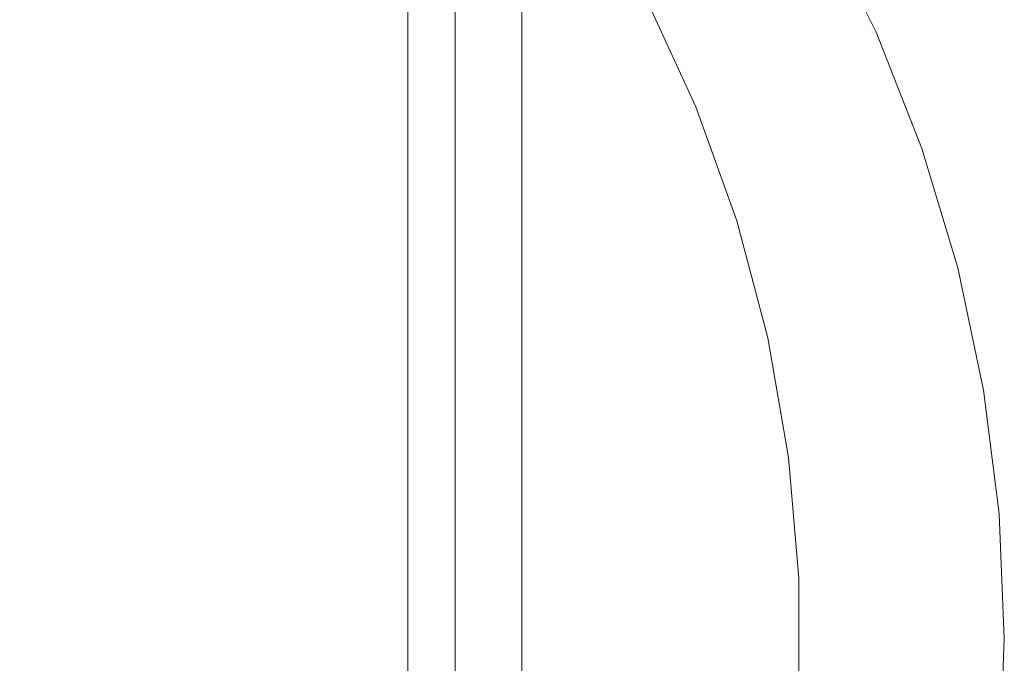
# Model space of a CAD drawing. Header units: millimetres. Extents: x 1865 to 2161, y 1201 to 1385.
# Tile 33 of 40: x 2087 to 2161, y 1291 to 1339. Entities that reach past the tile are written whole.
import ezdxf

# ---------------------------------------------------------------- set-up
doc = ezdxf.new("R2010")
doc.units = ezdxf.units.MM
doc.header["$LTSCALE"] = 25.4
doc.layers.add('Lighting-Moving Light', color=7, linetype='Continuous', lineweight=5)

# ---------------------------------------------------------------- blocks, each defined once
blk = doc.blocks.new('Group-1')
at = {"layer": 'Lighting-Moving Light', "color": 7, "linetype": 'Continuous', "lineweight": 5, "transparency": 33554687}
for points, invisible_edges in [([(112, -92, -99.966), (103.5, -83.5, -108.466), (103.5, 83.5, -108.466), (112, 92, -99.966)], 8), ([(112, 92, -99.965), (112, -92, -99.965), (112, -92, -99.966)], 8), ([(112, 92, -99.966), (112, 92, -99.965), (112, -92, -99.966)], 10), ([(112, 49.211, -77.387), (112, -49.211, -47.544), (112, -49.211, -77.387), (112, 92, -99.965)], 13), ([(112, 92, -21.465), (112, -92, -21.465), (112, 49.211, -47.544), (112, 76.845, -47.544)], 10), ([(112, -49.211, -77.387), (112, -76.845, -77.387), (112, -92, -99.965), (112, 92, -99.965)], 10), ([(124.982, 39.644, -77.387), (121.21, 47.852, -77.387), (134.317, 53.53, -77.387), (138.434, 45.189, -77.387)], 10), ([(138.434, 45.189, -47.544), (134.317, 53.53, -47.544), (121.21, 47.852, -47.544), (124.982, 39.644, -47.544)], 10), ([(138.434, 45.189, -47.544), (138.434, 45.189, -77.387), (134.317, 53.53, -77.387), (134.317, 53.53, -47.544)], 5), ([(112, -49.211, -47.544), (112, 49.211, -77.387), (112, 49.211, -47.544), (112, -92, -21.465)], 13), ([(121.21, 47.852, -47.544), (121.21, 47.852, -77.387), (124.982, 39.644, -77.387), (124.982, 39.644, -47.544)], 4), ([(138.434, 45.189, -77.387), (141.842, 36.534, -77.387), (128.033, 31.142, -77.387), (124.982, 39.644, -77.387)], 10), ([(124.982, 39.644, -47.544), (128.033, 31.142, -47.544), (141.842, 36.534, -47.544), (138.434, 45.189, -47.544)], 10), ([(141.842, 36.534, -47.544), (141.842, 36.534, -77.387), (138.434, 45.189, -77.387), (138.434, 45.189, -47.544)], 5), ([(124.982, 39.644, -47.544), (124.982, 39.644, -77.387), (128.033, 31.142, -77.387), (128.033, 31.142, -47.544)], 5), ([(130.342, 22.409, -77.387), (128.033, 31.142, -77.387), (141.842, 36.534, -77.387), (144.518, 27.625, -77.387)], 10), ([(144.518, 27.625, -47.544), (141.842, 36.534, -47.544), (128.033, 31.142, -47.544), (130.342, 22.409, -47.544)], 10), ([(144.518, 27.625, -47.544), (144.518, 27.625, -77.387), (141.842, 36.534, -77.387), (141.842, 36.534, -47.544)], 5), ([(128.033, 31.142, -47.544), (128.033, 31.142, -77.387), (130.342, 22.409, -77.387), (130.342, 22.409, -47.544)], 5), ([(144.518, 27.625, -77.387), (146.443, 18.524, -77.387), (131.89, 13.51, -77.387), (130.342, 22.409, -77.387)], 10), ([(130.342, 22.409, -47.544), (131.89, 13.51, -47.544), (146.443, 18.524, -47.544), (144.518, 27.625, -47.544)], 10), ([(146.443, 18.524, -47.544), (146.443, 18.524, -77.387), (144.518, 27.625, -77.387), (144.518, 27.625, -47.544)], 5), ([(130.342, 22.409, -47.544), (130.342, 22.409, -77.387), (131.89, 13.51, -77.387), (131.89, 13.51, -47.544)], 5), ([(146.443, 18.524, -77.387), (147.603, 9.295, -77.387), (132.667, 4.511, -77.387), (131.89, 13.51, -77.387)], 10), ([(131.89, 13.51, -47.544), (132.667, 4.511, -47.544), (147.603, 9.295, -47.544), (146.443, 18.524, -47.544)], 10), ([(147.603, 9.295, -47.544), (147.603, 9.295, -77.387), (146.443, 18.524, -77.387), (146.443, 18.524, -47.544)], 5), ([(131.89, 13.51, -47.544), (131.89, 13.51, -77.387), (132.667, 4.511, -77.387), (132.667, 4.511, -47.544)], 5), ([(132.667, 4.511, -77.387), (147.603, 9.295, -77.387), (147.99, 0.001, -77.387)], 9), ([(147.99, 0.001, -47.544), (147.603, 9.295, -47.544), (132.667, 4.511, -47.544)], 10), ([(147.99, 0.001, -47.544), (147.99, 0.001, -77.387), (147.603, 9.295, -77.387), (147.603, 9.295, -47.544)], 5), ([(132.667, 4.511, -47.544), (132.667, 4.511, -77.387), (132.666, -4.522, -77.387), (132.666, -4.522, -47.544)], 5), ([(147.99, 0.001, -77.387), (147.603, -9.293, -77.387), (132.666, -4.522, -77.387), (132.667, 4.511, -77.387)], 10), ([(132.667, 4.511, -47.544), (132.666, -4.522, -47.544), (147.603, -9.293, -47.544), (147.99, 0.001, -47.544)], 10), ([(147.603, -9.293, -47.544), (147.603, -9.293, -77.387), (147.99, 0.001, -77.387), (147.99, 0.001, -47.544)], 5)]:
    blk.add_3dface(points, dxfattribs=dict(at, invisible_edges=invisible_edges))
for points in [[(107.035, -87.035, -16.5), (112, -92, -21.465), (112, 92, -21.465), (107.035, 87.035, -16.5)], [(-107.035, -87.035, -16.5), (107.035, -87.035, -16.5), (107.035, 87.035, -16.5), (-107.035, 87.035, -16.5)], [(103.5, -83.5, -108.466), (-103.5, -83.5, -108.466), (-103.5, 83.5, -108.466), (103.5, 83.5, -108.466)]]:
    blk.add_3dface(points, dxfattribs=at)
at = {"layer": 'Lighting-Moving Light', "color": 0, "flags": 1}
for tag in ['Yoke', '3D_Symbol_Name', 'Weight', 'Weight', 'Wattage', 'Candlepower', 'Body', 'Model_Name', 'Beam_Angle', 'Field_Angle', 'Remarks', 'Beam_Angle_2', 'Field_Angle_2', 'Num_Channels', 'Frame_Size', 'Device_Type', 'FixtureID', 'Frame_Size', 'Base', 'Lens', 'Inst_Type', 'Lamp']:
    blk.add_attdef(tag, (-144.25, -164.904), '', height=0.18, dxfattribs=at)

msp = doc.modelspace()

# ---------------------------------------------------------------- block references
at = {"layer": 'Lighting-Moving Light', "color": 7, "transparency": 33554687}
msp.add_blockref('Group-1', (2012.623, 1292.88), dxfattribs=at)

doc.saveas('drawing.dxf')
